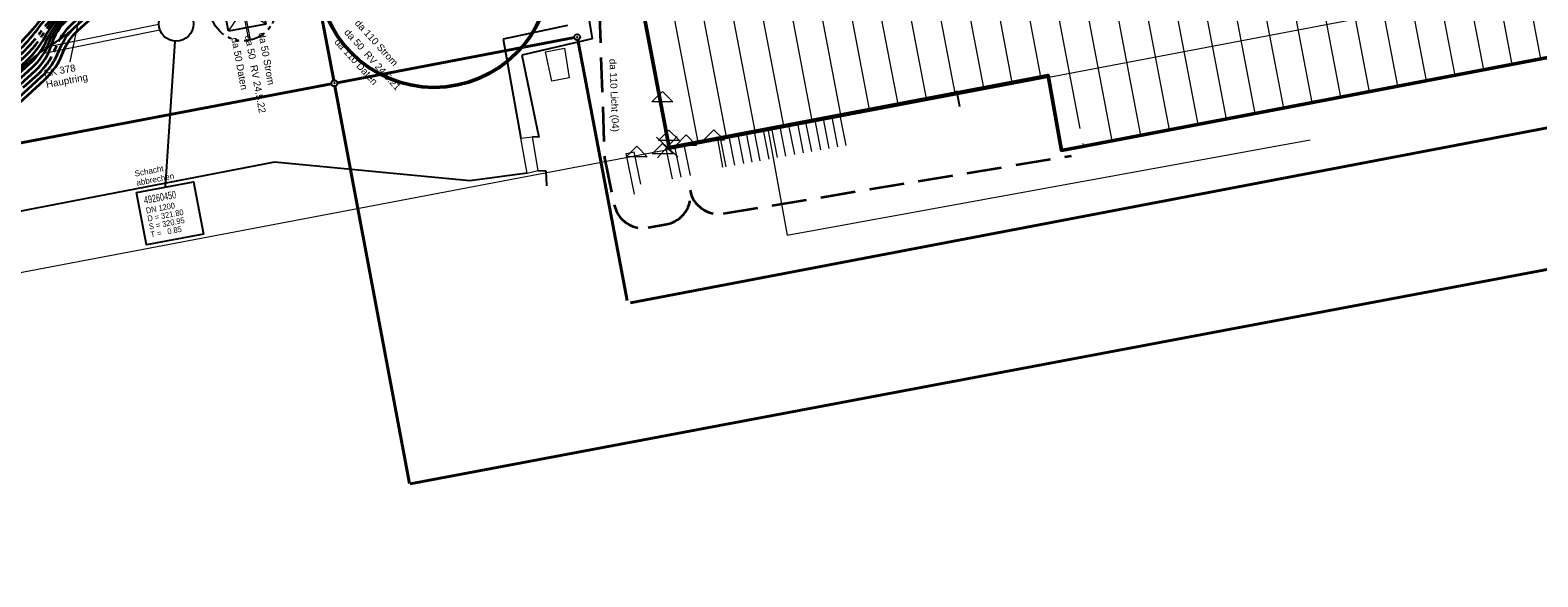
# Model space of a CAD drawing. Extents: x 3503739 to 3504470, y 5375172 to 5375561.
# Tile 9 of 121: x 3504043 to 3504095, y 5375331 to 5375350. Entities that reach past the tile are written whole.
import ezdxf

# ---------------------------------------------------------------- set-up
doc = ezdxf.new("R2010")
doc.units = 0
doc.header["$MEASUREMENT"] = 0
for name, pattern in [('2', [3.4, 1.2, -0.5, 1.2, -0.5]), ('237', [1.4999999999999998, 0.75, -0.18, 0.13, -0.13, 0.13, -0.18]), ('39', [4.75, 4, -0.75])]:
    doc.linetypes.add(name, pattern=pattern)
for name, color, linetype in [('68_BT_GEBPKT', 7, 'Continuous'), ('68_BTTOPOJBKTDIG', 7, 'Continuous'), ('_4WP_GRABEN', 7, 'Continuous'), ('_4WP_KANAL_STILL', 7, 'Continuous'), ('_4WP_KANALISATIO', 7, 'Continuous'), ('_4WP_LICHT-KSR', 7, 'Continuous'), ('_4WP_STADT-DFI', 7, 'Continuous'), ('_4WP_STADT_DATEN', 7, 'Continuous'), ('_4WP_STADT_FTT1', 7, 'Continuous'), ('_4WP_STADT_LSA', 7, 'Continuous'), ('_4WP_STADT_PLS', 7, 'Continuous'), ('_4WP_STADT_RESER', 7, 'Continuous'), ('_4WP_STADT_SCHAD', 7, 'Continuous'), ('_4WP_STADT_STROM', 7, 'Continuous'), ('_4WP_SWT-STROM', 7, 'Continuous'), ('_4WP_TELEKOM', 7, 'Continuous'), ('BHM_BAUM_NEU', 7, 'Continuous'), ('K_FLURSTUECKE', 7, 'Continuous'), ('K_GEBAEUDE', 7, 'Continuous'), ('K_GRENZEN', 7, 'Continuous'), ('K_SCHRAFFUR', 7, 'Continuous'), ('PUNKTHOEHENATTDEF', 7, 'Continuous'), ('PUNKTNUMMERNATTDEF', 7, 'Continuous'), ('PUNKTSPEZIFIKATION', 7, 'Continuous'), ('V_GEB_UDE', 7, 'Continuous'), ('V_MAUER-UNTEN', 7, 'Continuous'), ('V_TREPPE', 7, 'Continuous'), ('V_WEGRAND', 7, 'Continuous'), ('W-SCHE__CLIPPING', 7, 'Continuous')]:
    doc.layers.add(name, color=color, linetype=linetype)
doc.styles.add('145', font='ARIAL.TTF', dxfattribs={"height": 0.24})
doc.styles.add('151', font='ARIAL.TTF', dxfattribs={"height": 0.2})
doc.styles.add('202', font='ARIAL.TTF', dxfattribs={"height": 0.24})
doc.styles.add('420', font='ARIAL.TTF', dxfattribs={"height": 0.24})
doc.styles.add('434', font='ARIAL.TTF', dxfattribs={"height": 0.24})
doc.styles.add('436', font='ARIAL.TTF', dxfattribs={"height": 0.24})
doc.styles.add('88', font='TXT', dxfattribs={"width": 0.7, "height": 0.26})
doc.styles.add('89', font='TXT', dxfattribs={"width": 0.8, "height": 0.2})

# ---------------------------------------------------------------- blocks, each defined once
blk = doc.blocks.new('_X2')
at = {"color": 252, "linetype": 'Continuous', "lineweight": 13}
for p, q in [((18.11684931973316, 6.337521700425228), (18.35826013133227, 5.07394217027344)), ((19.09869058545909, 6.527237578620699), (19.62159251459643, 3.79029232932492)), ((15.17132552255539, 5.76837406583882), (15.19936983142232, 5.621586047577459)), ((16.15316678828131, 5.958089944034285), (16.18121113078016, 5.811301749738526)), ((17.13500805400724, 6.147805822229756), (17.16305243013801, 6.001017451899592)), ((12.22580172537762, 5.199226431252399), (15.53074748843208, -12.09934353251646)), ((13.20764299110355, 5.388942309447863), (16.8870009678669, -13.869355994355)), ((14.18948425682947, 5.578658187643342), (14.21752853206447, 5.431870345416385)), ((15.35653452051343, 4.798963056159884), (18.02077290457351, -9.146050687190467)), ((16.33837581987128, 4.988678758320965), (16.39457753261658, 4.6945107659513)), ((17.32021711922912, 5.178394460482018), (17.37641883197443, 4.884226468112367)), ((14.37469322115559, 4.609247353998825), (17.03819586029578, -9.331915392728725)), ((16.47667848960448, 4.264782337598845), (16.4903006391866, 4.19348201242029)), ((17.45851978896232, 4.454498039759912), (17.47214193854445, 4.38319771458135)), ((18.44036108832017, 4.644213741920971), (18.4539832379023, 4.572913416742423)), ((16.5724015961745, 3.763753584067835), (19.00334994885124, -8.96018598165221)), ((17.55424289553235, 3.953469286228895), (17.65790991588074, 3.41086092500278)), ((18.53608419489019, 4.143184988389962), (18.63975121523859, 3.600576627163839)), ((18.71856813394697, 3.188037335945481), (20.9685040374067, -8.588456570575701)), ((19.70040943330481, 3.377753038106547), (21.95108108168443, -8.402591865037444)), ((17.73672683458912, 2.998321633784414), (19.98592699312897, -8.774321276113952)), ((11.77315695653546, 2.239618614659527), (14.54838229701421, -12.28631710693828)), ((8.826295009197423, 1.677475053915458), (11.60128672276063, -12.84723783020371)), ((9.808582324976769, 1.864856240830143), (12.5836519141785, -12.6602642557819)), ((10.79086964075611, 2.052237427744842), (11.48130752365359, -1.561615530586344)), ((5.879433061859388, 1.115331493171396), (6.21719642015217, -0.6525713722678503)), ((6.861720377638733, 1.302712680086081), (9.636556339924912, -13.22118497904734)), ((7.844007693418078, 1.490093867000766), (10.61892153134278, -13.03421140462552)), ((2.932298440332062, 0.5546151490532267), (3.064338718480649, -0.1365029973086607)), ((3.914705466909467, 0.7413697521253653), (4.007376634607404, 0.2563152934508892)), ((4.897112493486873, 0.9281243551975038), (5.323892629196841, -1.305705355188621)), ((0.9674843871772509, 0.1811059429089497), (2.09711512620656, -5.731546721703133)), ((1.949891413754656, 0.3678605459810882), (2.197545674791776, -0.9283981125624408)), ((4.02366772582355, 0.1710453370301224), (4.456012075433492, -2.091908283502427)), ((35.70791438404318, -0.4756193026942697), (37.6316934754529, -10.54496070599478)), ((3.156874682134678, -0.6208497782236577), (3.588131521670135, -2.878111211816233)), ((6.284070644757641, -1.002600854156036), (8.654191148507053, -13.40815855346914)), ((32.76079198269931, -1.036399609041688), (34.68499071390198, -11.10793746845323)), ((33.74316611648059, -0.8494728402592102), (35.66722496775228, -10.92027854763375)), ((34.72554025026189, -0.662546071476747), (36.53381546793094, -10.12732328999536)), ((2.290081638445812, -1.412744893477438), (2.832824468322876, -4.253540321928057)), ((30.79604371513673, -1.410253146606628), (32.72052220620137, -11.4832553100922)), ((31.77841784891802, -1.223326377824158), (33.70275646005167, -11.29559638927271)), ((5.416190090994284, -1.788803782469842), (5.768158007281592, -3.631055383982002)), ((11.56340830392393, -1.991343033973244), (11.65421674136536, -2.466647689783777)), ((27.84892131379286, -1.971033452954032), (29.77381944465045, -12.04623207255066)), ((28.83129544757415, -1.784106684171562), (30.75605369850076, -11.85857315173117)), ((29.81366958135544, -1.597179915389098), (31.73828795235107, -11.67091423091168)), ((4.548309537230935, -2.575006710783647), (4.562512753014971, -2.649348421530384)), ((24.901798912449, -2.531813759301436), (26.82711668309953, -12.60920883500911)), ((25.88417304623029, -2.344886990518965), (27.80935093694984, -12.42154991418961)), ((26.86654718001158, -2.157960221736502), (28.79158519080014, -12.23389099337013)), ((11.71989736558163, -2.810429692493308), (13.56601710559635, -12.47329068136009)), ((21.95467651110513, -3.092594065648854), (23.88041392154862, -13.17218559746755)), ((22.93705064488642, -2.905667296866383), (24.86264817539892, -12.98452667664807)), ((23.91942477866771, -2.718740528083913), (25.84488242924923, -12.79686775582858)), ((3.680428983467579, -3.361209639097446), (3.695287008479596, -3.438978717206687)), ((4.654953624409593, -3.133197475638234), (4.698792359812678, -3.362655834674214)), ((3.731997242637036, -3.631125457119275), (3.831566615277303, -4.152286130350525)), ((4.7912332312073, -3.846504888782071), (4.797089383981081, -3.877156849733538)), ((5.860587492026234, -4.114844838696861), (5.877255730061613, -4.202088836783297)), ((3.924007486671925, -4.636135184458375), (3.929863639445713, -4.666787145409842)), ((4.889530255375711, -4.361005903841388), (4.90088037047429, -4.42041406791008)), ((2.925265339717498, -4.7373893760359), (2.964340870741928, -4.941916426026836)), ((4.022304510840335, -5.150636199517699), (4.033602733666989, -5.209772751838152)), ((4.993309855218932, -4.904203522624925), (5.010029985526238, -4.991719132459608)), ((5.969696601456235, -4.685937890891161), (5.992992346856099, -4.807871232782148)), ((3.05678174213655, -5.425765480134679), (3.166325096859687, -5.999131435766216)), ((4.12603221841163, -5.693562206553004), (4.142804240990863, -5.781349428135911)), ((5.10247085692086, -5.475568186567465), (5.125714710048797, -5.597229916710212)), ((6.085421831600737, -5.291660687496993), (6.102035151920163, -5.378617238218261)), ((2.183652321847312, -6.184495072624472), (3.742365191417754, -14.3430264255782)), ((5.218144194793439, -6.081019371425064), (5.234700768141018, -6.167678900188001)), ((6.194452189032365, -5.862341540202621), (7.671825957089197, -13.59513212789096)), ((3.258754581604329, -6.482920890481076), (3.275578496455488, -6.570979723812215)), ((4.235245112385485, -6.265198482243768), (4.258437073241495, -6.386588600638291)), ((5.327117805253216, -6.651403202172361), (6.689460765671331, -13.78210570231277)), ((3.36801936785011, -7.054828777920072), (3.391159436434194, -7.175947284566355)), ((4.350866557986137, -6.870378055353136), (5.707095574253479, -13.96907927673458)), ((3.483588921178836, -7.659736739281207), (4.724730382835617, -14.15605285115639)), ((19.98592699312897, -8.774321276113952), (20.19938936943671, -9.89161460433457)), ((20.9685040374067, -8.588456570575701), (21.18196641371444, -9.705749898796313)), ((21.95108108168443, -8.402591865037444), (22.16454345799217, -9.519885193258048)), ((18.02077290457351, -9.146050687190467), (18.23423528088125, -10.26334401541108)), ((19.00334994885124, -8.96018598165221), (19.21681232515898, -10.07747930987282)), ((17.03819586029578, -9.331915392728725), (17.25165823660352, -10.44920872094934)), ((21.18196641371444, -9.705749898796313), (21.915945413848, -13.54750343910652)), ((22.16454345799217, -9.519885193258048), (22.89817966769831, -13.35984451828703)), ((18.23423528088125, -10.26334401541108), (18.96924265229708, -14.11048020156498)), ((19.21681232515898, -10.07747930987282), (19.95147690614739, -13.92282128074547)), ((20.19938936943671, -9.89161460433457), (20.9337111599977, -13.735162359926)), ((17.25165823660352, -10.44920872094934), (17.98700839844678, -14.29813912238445)), ((36.63233680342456, -10.64299838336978), (36.64945922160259, -10.73261962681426)), ((16.98552230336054, -14.38503108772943), (17.00477414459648, -14.48579804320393)), ((2.759999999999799, -14.53000000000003), (2.759999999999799, -14.53000000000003))]:
    blk.add_line(p, q, dxfattribs=at)
blk = doc.blocks.new('2012')
at = {"color": 11, "linetype": 'Continuous', "lineweight": 18}
for p, q in [((-0.72, -0.24), (0, 0.48)), ((0, 0.48), (0.72, -0.24)), ((0.72, -0.24), (-0.72, -0.24))]:
    blk.add_line(p, q, dxfattribs=at)
blk = doc.blocks.new('2018')
at = {"color": 1, "linetype": 'Continuous', "lineweight": 13}
for p, q in [((0, 0), (-0.36663, 0.339974)), ((0, 0), (-0.339974, -0.36663)), ((0, 0), (0.339974, 0.36663)), ((0.36663, -0.339974), (0, 0))]:
    blk.add_line(p, q, dxfattribs=at)
blk = doc.blocks.new('PUNKT')
blk.add_point((0, 0))
at = {"layer": 'PUNKTHOEHENATTDEF', "linetype": 'Continuous', "flags": 1}
blk.add_attdef('PUNKTHOEHE', (1, -0.5), '', height=0.8, dxfattribs=at)
at = {"layer": 'PUNKTNUMMERNATTDEF', "linetype": 'Continuous', "flags": 1}
blk.add_attdef('PUNKTNUMMER', (1, 0.5), '', height=0.8, dxfattribs=at)
at = {"layer": 'PUNKTSPEZIFIKATION', "linetype": 'Continuous', "flags": 1}
blk.add_attdef('PUNKTSPEZIFIKATION', (1, -1.5), '', height=0.8, dxfattribs=at)
blk = doc.blocks.new('DFI-ANZEIGER')
at = {"color": 7, "linetype": 'Continuous', "lineweight": 25}
for p, q in [((-0.760014, 0.517086), (0.517087, 0.760013)), ((0.517087, 0.760013), (0.760014, -0.517087)), ((-0.517087, -0.760014), (-0.760014, 0.517086)), ((0.760014, -0.517087), (-0.517087, -0.760014))]:
    blk.add_line(p, q, dxfattribs=at)
at = {"color": 250, "linetype": 'Continuous', "lineweight": 13}
for p, q in [((-0.517087, -0.760014), (0.517087, 0.760013)), ((0.760014, -0.517087), (-0.760014, 0.517086))]:
    blk.add_line(p, q, dxfattribs=at)
at = {"color": 251, "linetype": 'Continuous', "lineweight": 13}
for points in [[(-0.079552, -0.116926), (-0.116925, 0.079551), (-0.116925, 0.079551), (0.079552, 0.116925), (0.079552, 0.116925), (0.116925, -0.079552), (0.116925, -0.079552), (-0.079552, -0.116926)], [(-0.079552, -0.116926), (-0.116925, 0.079551), (0.079552, 0.116925), (0.116925, -0.079552), (-0.079552, -0.116926)], [(0.166045, -1.006705), (-0.004004, -0.112735), (0.045115, -0.103391), (0.215164, -0.997362), (0.166045, -1.006705)], [(0.000908, -0.1118), (-0.000961, -0.101976), (-0.000961, -0.101976), (0.038334, -0.094502), (0.038334, -0.094502), (0.040203, -0.104326), (0.040203, -0.104326), (0.000908, -0.1118)], [(0.000908, -0.1118), (-0.000961, -0.101976), (0.038334, -0.094502), (0.040203, -0.104326), (0.000908, -0.1118)]]:
    blk.add_lwpolyline(points, dxfattribs=at)
at = {"color": 254, "linetype": 'Continuous', "lineweight": 13}
blk.add_lwpolyline([(0.166045, -1.006705), (-0.004004, -0.112735), (-0.004004, -0.112735), (0.045115, -0.103391), (0.045115, -0.103391), (0.215164, -0.997362), (0.215164, -0.997362), (0.166045, -1.006705)], dxfattribs=at)
blk = doc.blocks.new('10-VERMARKT')
at = {"color": 252, "linetype": 'Continuous', "lineweight": 25}
blk.add_circle((0, 0), 0.5, dxfattribs=at)

msp = doc.modelspace()

# ---------------------------------------------------------------- linework, layer by layer
at = {"layer": '68_BTTOPOJBKTDIG', "color": 7, "linetype": 'Continuous', "lineweight": 13}
msp.add_polyline3d([(3504068.170846, 5375346.59538, 322.17856), (3504068.84, 5375342.94, 322.14753), (3504086.82, 5375346.22, 322.258767)], dxfattribs=at)
at = {"layer": '_4WP_GRABEN', "color": 21, "linetype": '2', "lineweight": 25}
msp.add_lwpolyline([(3503955.892234, 5375341.224251), (3503964.054759, 5375334.335342, 0.2259362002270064), (3503967.714262, 5375333.375259), (3503987.730222, 5375337.179902, 0.03744837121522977), (3503988.698648, 5375337.440327, -0.03744655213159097), (3503989.667028, 5375337.700736), (3504041.221197, 5375347.500175), (3504042.737533, 5375348.880279, -0.0473951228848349), (3504043.541048, 5375349.483138, 0.04739291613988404), (3504044.34452, 5375350.085972)], format="xyb", dxfattribs=at)
at = {"layer": '_4WP_KANAL_STILL', "color": 7, "linetype": '39', "lineweight": 18}
for p, q in [((3504047.23132, 5375350.188397), (3504013.678921, 5375343.382611)), ((3504047.271079, 5375349.992389), (3504013.71868, 5375343.186603))]:
    msp.add_line(p, q, dxfattribs=at)
at = {"layer": '_4WP_KANAL_STILL', "color": 7, "linetype": 'Continuous', "lineweight": 25}
msp.add_line((3504047.788576, 5375349.609502), (3504047.450856, 5375344.613355), dxfattribs=at)
at = {"layer": '_4WP_KANAL_STILL', "color": 7, "linetype": 'Continuous', "lineweight": 18}
msp.add_lwpolyline([(3504046.465197, 5375344.403974), (3504048.430183, 5375344.776576), (3504048.771859, 5375342.974684), (3504046.806873, 5375342.602082), (3504046.465197, 5375344.403974)], dxfattribs=at)
at = {"layer": '_4WP_KANAL_STILL', "color": 7, "linetype": 'Continuous', "lineweight": 25}
msp.add_lwpolyline([(3504046.465197, 5375344.403974), (3504048.430183, 5375344.776576), (3504048.771859, 5375342.974684), (3504046.806873, 5375342.602082), (3504046.465197, 5375344.403974)], dxfattribs=at)
msp.add_circle((3504047.831, 5375350.208), 0.6, dxfattribs=at)
at = {"layer": '_4WP_KANAL_STILL', "color": 7, "linetype": 'Continuous', "lineweight": 18}
msp.add_circle((3504047.831, 5375350.208), 0.6, dxfattribs=at)
msp.add_circle((3504047.831, 5375350.208), 0.6, dxfattribs=at)
at = {"layer": '_4WP_LICHT-KSR', "color": 190, "linetype": '2', "lineweight": 35}
msp.add_lwpolyline([(3504049.752265, 5375355.102525), (3504049.811429, 5375355.156374, -0.0272109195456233), (3504050.265475, 5375355.526554, -0.09387155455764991), (3504050.78638, 5375355.773315, 0.1213937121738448), (3504051.815226, 5375356.3311), (3504052.167999, 5375356.652179, -0.2211407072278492), (3504056.912602, 5375358.136104), (3504060.611828, 5375357.644371, -0.3233421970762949), (3504061.462491, 5375356.839705), (3504061.951349, 5375354.266115, 0.4142134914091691), (3504063.120397, 5375353.470297, 0.3707005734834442), (3504062.307693, 5375352.450969), (3504062.560855, 5375345.593929), (3504062.895503, 5375343.977016, 0.4087856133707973), (3504064.059206, 5375343.196848), (3504064.699381, 5375343.316994, 0.4142134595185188), (3504065.497765, 5375344.484291, 0.4080331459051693), (3504066.644238, 5375343.682226), (3504078.613083, 5375345.667472)], format="xyb", dxfattribs=at)
at = {"layer": '_4WP_STADT_DATEN', "color": 7, "linetype": 'Continuous', "lineweight": 35}
msp.add_lwpolyline([(3503945.301907, 5375338.905539, -0.0424594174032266), (3503946.283457, 5375339.113779, 0.03855231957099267), (3503947.267274, 5375339.314485), (3503954.648249, 5375341.423439, -0.2498351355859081), (3503955.843861, 5375341.166935), (3503964.006386, 5375334.278026, 0.2259362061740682), (3503967.728267, 5375333.301578), (3503984.732547, 5375336.53376), (3503987.744227, 5375337.106221, 0.03772244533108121), (3503988.675934, 5375337.357312, -0.03719602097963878), (3503989.681034, 5375337.627057), (3504041.256017, 5375347.430454), (3504042.788016, 5375348.824814, 0.1026530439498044), (3504043.387886, 5375349.651351, -0.1026563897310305), (3504043.987773, 5375350.477932)], format="xyb", dxfattribs=at)
at = {"layer": '_4WP_STADT_FTT1', "color": 1, "linetype": '237', "lineweight": 25}
msp.add_lwpolyline([(3504050.015221, 5375351.38739), (3504049.923957, 5375351.87899, -4878.866318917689), (3504049.923039, 5375351.878819, -0.234201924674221), (3504050.196463, 5375352.84217, 0.328965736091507), (3504050.256913, 5375353.438823)], format="xyb", dxfattribs=at)
at = {"layer": '_4WP_STADT_LSA', "color": 7, "linetype": '237', "lineweight": 35}
for points in [[(3504041.464916, 5375347.012104), (3504043.090913, 5375348.492017, 0.1195200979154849), (3504043.667242, 5375349.344483, -0.1195143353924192), (3504044.243554, 5375350.196904), (3504044.953519, 5375350.843084)], [(3503945.236724, 5375339.12089, 0.01370613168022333), (3503946.186652, 5375339.437081, -0.01760768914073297), (3503947.138832, 5375339.745795), (3503954.524619, 5375341.856124, -0.2498352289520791), (3503956.134097, 5375341.510829), (3503964.296621, 5375334.62192, 0.2259362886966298), (3503967.644236, 5375333.743663), (3503984.648516, 5375336.975844), (3503987.660199, 5375337.548305, 0.03774161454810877), (3503988.526868, 5375337.781904, -0.0372123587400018), (3503989.597002, 5375338.069141), (3504041.047119, 5375347.848803), (3504042.485118, 5375349.157609, 0.05111474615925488), (3504043.155658, 5375349.906497, -0.05111836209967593), (3504043.826229, 5375350.655424)], [(3503945.258451, 5375339.049106, -0.005030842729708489), (3503946.218924, 5375339.329302, 0.001131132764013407), (3503947.181646, 5375339.602025), (3503954.565829, 5375341.711896, -0.2498352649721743), (3503956.037352, 5375341.396198), (3503964.199876, 5375334.507289, 0.2259362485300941), (3503967.672246, 5375333.596301), (3503984.676527, 5375336.828483), (3503987.688208, 5375337.400944, 0.03773507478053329), (3503988.57656, 5375337.640375, -0.0372070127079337), (3503989.625013, 5375337.921779), (3504041.116752, 5375347.709353), (3504042.579457, 5375349.040645, 0.06812741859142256), (3504043.22978, 5375349.818474, -0.06812511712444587), (3504043.880077, 5375350.59626)]]:
    msp.add_lwpolyline(points, format="xyb", dxfattribs=at)
at = {"layer": '_4WP_STADT_PLS', "color": 7, "linetype": 'Continuous', "lineweight": 35}
msp.add_lwpolyline([(3503987.716218, 5375337.253582, 0.03772866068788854), (3503988.626249, 5375337.498843, -0.03720154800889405), (3503989.653023, 5375337.774417), (3504041.186385, 5375347.569903), (3504042.687051, 5375348.935745, 0.0856157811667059), (3504043.310476, 5375349.736399, -0.08562102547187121), (3504043.933925, 5375350.537096)], format="xyb", dxfattribs=at)
at = {"layer": '_4WP_STADT_RESER', "color": 7, "linetype": 'Continuous', "lineweight": 35}
for points in [[(3503945.323635, 5375338.833755, -0.06106875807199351), (3503946.315719, 5375339.006032, 0.05715540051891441), (3503947.310088, 5375339.170715), (3503954.689459, 5375341.279211, -0.2498351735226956), (3503955.747116, 5375341.052304), (3503963.909641, 5375334.163395, 0.2259362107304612), (3503967.756277, 5375333.154217), (3503973.596704, 5375334.264368), (3503984.760559, 5375336.386398), (3503987.772236, 5375336.95886, 0.03771637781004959), (3503988.725616, 5375337.215779, -0.03719032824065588), (3503989.709044, 5375337.479695), (3504041.32565, 5375347.291004), (3504042.888981, 5375348.713881, 0.1195196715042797), (3504043.465311, 5375349.566346, -0.1195128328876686), (3504044.041622, 5375350.418769)], [(3504041.395283, 5375347.151554), (3504042.989947, 5375348.602949, 0.1361788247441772), (3504043.542716, 5375349.481297, -0.1361716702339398), (3504044.09547, 5375350.359605)]]:
    msp.add_lwpolyline(points, format="xyb", dxfattribs=at)
at = {"layer": '_4WP_STADT_SCHAD', "color": 1, "linetype": 'Continuous', "lineweight": 18}
msp.add_line((3504044.531227, 5375350.59395), (3504044.178873, 5375348.895245), dxfattribs=at)
at = {"layer": '_4WP_SWT-STROM', "color": 3, "linetype": 'Continuous', "lineweight": 35}
for points in [[(3504040.590782, 5375346.693262), (3504041.534549, 5375346.872654), (3504043.191862, 5375348.381093, 0.1195857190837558), (3504043.808017, 5375349.292686, -0.1194391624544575), (3504044.344521, 5375350.085973), (3504045.054485, 5375350.732152), (3504046.717185, 5375352.502389, 0.05043803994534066), (3504047.762938, 5375353.667163, -0.0504365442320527), (3504048.808661, 5375354.831897), (3504049.518628, 5375355.478078, -0.06897201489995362), (3504050.464974, 5375356.126442, 0.06897502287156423), (3504051.411363, 5375356.774828), (3504057.763447, 5375362.556222, -0.1698214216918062), (3504058.680054, 5375362.945882, 0.2538319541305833), (3504059.464424, 5375363.440626)], [(3504040.618792, 5375346.545901), (3504041.604183, 5375346.733204), (3504043.292826, 5375348.270159, 0.1195813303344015), (3504043.948579, 5375349.24032, -0.1194336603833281), (3504044.445487, 5375349.975041), (3504045.15545, 5375350.62122), (3504046.818151, 5375352.391456, 0.0595847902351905), (3504047.844551, 5375353.577492, -0.0595828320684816), (3504048.870923, 5375354.763488), (3504049.58089, 5375355.40967, -0.08141277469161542), (3504050.546633, 5375356.036793, 0.08140910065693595), (3504051.512329, 5375356.663896), (3504057.864412, 5375362.44529, -0.1422715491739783), (3504058.750788, 5375362.879764, 0.2254123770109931), (3504059.508424, 5375363.416626)]]:
    msp.add_lwpolyline(points, format="xyb", dxfattribs=at)
at = {"layer": '_4WP_TELEKOM', "color": 114, "linetype": 'Continuous', "lineweight": 35}
for points in [[(3504058.466077, 5375364.311273), (3504048.465378, 5375355.209065, 0.02406537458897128), (3504047.364092, 5375354.105306, -0.02406460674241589), (3504046.26284, 5375353.001583), (3504045.951343, 5375352.718072, -0.03744601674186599), (3504045.161334, 5375352.100446, 0.03744792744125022), (3504044.371284, 5375351.482793), (3504043.661317, 5375350.836611, 0.03744575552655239), (3504042.972267, 5375350.108061, -0.03744769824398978), (3504042.283186, 5375349.379472), (3504040.907853, 5375348.127703), (3503989.540981, 5375338.363864)], [(3503989.568992, 5375338.216502), (3504040.977486, 5375347.988253), (3504042.384152, 5375349.26854, 0.04863292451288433), (3504043.058058, 5375350.01373, -0.04863520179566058), (3504043.731993, 5375350.758959), (3504044.44196, 5375351.405141, -0.04863549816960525), (3504045.247155, 5375352.006153, 0.04863305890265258), (3504046.052309, 5375352.607139), (3504046.363806, 5375352.890651, 0.03327182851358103), (3504047.445707, 5375354.015635, -0.03327280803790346), (3504048.52764, 5375355.140657), (3504049.237607, 5375355.786839, -0.01264829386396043), (3504050.097293, 5375356.530415, 0.01264886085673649), (3504050.957018, 5375357.274023)]]:
    msp.add_lwpolyline(points, format="xyb", dxfattribs=at)
at = {"layer": 'BHM_BAUM_NEU', "color": 91, "linetype": 'Continuous', "lineweight": 50}
msp.add_circle((3504056.69416, 5375352.021165), 4, dxfattribs=at)
at = {"layer": 'K_FLURSTUECKE', "color": 252, "linetype": 'Continuous', "lineweight": 35}
for p, q in [((3504050.118606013, 5375364.801746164), (3504053.251393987, 5375348.258253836)), ((3504053.251393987, 5375348.258253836), (3504050.118606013, 5375364.801746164)), ((3504050.118606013, 5375364.801746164), (3504053.251393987, 5375348.258253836)), ((3504053.251393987, 5375348.258253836), (3504050.118606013, 5375364.801746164)), ((3504053.368234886, 5375348.178705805), (3504061.521765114, 5375349.731294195)), ((3504061.521765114, 5375349.731294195), (3504053.368234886, 5375348.178705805)), ((3504053.368234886, 5375348.178705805), (3504061.521765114, 5375349.731294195)), ((3504061.521765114, 5375349.731294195), (3504053.368234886, 5375348.178705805)), ((3504061.638558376, 5375349.651737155), (3504063.331441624, 5375340.688262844)), ((3504063.331441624, 5375340.688262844), (3504061.638558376, 5375349.651737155)), ((3504061.638558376, 5375349.651737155), (3504063.331441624, 5375340.688262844)), ((3504063.331441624, 5375340.688262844), (3504061.638558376, 5375349.651737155)), ((3504053.171758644, 5375348.141328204), (3503963.969911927, 5375331.187585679)), ((3503963.969911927, 5375331.187585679), (3504053.171758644, 5375348.141328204)), ((3504053.171758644, 5375348.141328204), (3503963.969911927, 5375331.187585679)), ((3503963.969911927, 5375331.187585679), (3504053.171758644, 5375348.141328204)), ((3504053.288471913, 5375348.061720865), (3504055.857085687, 5375334.395505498)), ((3504055.857085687, 5375334.395505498), (3504053.288471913, 5375348.061720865)), ((3504053.288471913, 5375348.061720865), (3504055.857085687, 5375334.395505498)), ((3504055.857085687, 5375334.395505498), (3504053.288471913, 5375348.061720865)), ((3504063.448226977, 5375340.608747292), (3504103.281773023, 5375348.211252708)), ((3504103.281773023, 5375348.211252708), (3504063.448226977, 5375340.608747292)), ((3504063.448226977, 5375340.608747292), (3504103.281773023, 5375348.211252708)), ((3504103.281773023, 5375348.211252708), (3504063.448226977, 5375340.608747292)), ((3504055.875503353, 5375334.382925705), (3504104.224496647, 5375343.507074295)), ((3504104.224496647, 5375343.507074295), (3504055.875503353, 5375334.382925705)), ((3504055.875503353, 5375334.382925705), (3504104.224496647, 5375343.507074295)), ((3504104.224496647, 5375343.507074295), (3504055.875503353, 5375334.382925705))]:
    msp.add_line(p, q, dxfattribs=at)
at = {"layer": 'K_GEBAEUDE', "color": 252, "linetype": 'Continuous', "lineweight": 50}
msp.add_lwpolyline([(3504062.02, 5375360.48), (3504062.14, 5375360.5), (3504067.19, 5375361.46), (3504073.9, 5375362.74), (3504073.37, 5375365.51), (3504081.34, 5375367.05), (3504083.2, 5375357.24), (3504097.81, 5375360.02), (3504099.73, 5375349.95), (3504078.27, 5375345.85), (3504077.81, 5375348.43), (3504064.78, 5375345.95), (3504062.02, 5375360.48)], dxfattribs=at)
msp.add_lwpolyline([(3504062.02, 5375360.48), (3504062.14, 5375360.5), (3504067.19, 5375361.46), (3504073.9, 5375362.74), (3504073.37, 5375365.51), (3504081.34, 5375367.05), (3504083.2, 5375357.24), (3504097.81, 5375360.02), (3504099.73, 5375349.95), (3504078.27, 5375345.85), (3504077.81, 5375348.43), (3504064.78, 5375345.95), (3504062.02, 5375360.48)], dxfattribs=at)
at = {"layer": 'V_GEB_UDE', "color": 250, "linetype": 'Continuous', "lineweight": 13}
for p, q in [((3504060.524442, 5375349.248315, 322.192661), (3504061.187897, 5375349.368287, 322.209291)), ((3504061.187897, 5375349.368287, 322.209291), (3504061.345304, 5375348.347497, 322.205435)), ((3504060.747414, 5375348.238839, 322.18119), (3504060.524442, 5375349.248315, 322.192661)), ((3504061.345304, 5375348.347497, 322.205435), (3504060.747414, 5375348.238839, 322.18119))]:
    msp.add_line(p, q, dxfattribs=at)
at = {"layer": 'V_MAUER-UNTEN', "color": 250, "linetype": 'Continuous', "lineweight": 13}
for p, q in [((3504063.305082, 5375345.74796, 322.147), (3504063.529037, 5375345.793084, 322.229)), ((3504063.594, 5375344.352, 322.122), (3504063.305082, 5375345.74796, 322.147)), ((3504063.529037, 5375345.793084, 322.229), (3504063.577643, 5375345.802805, 318.974)), ((3504063.811547, 5375344.686401, 318.949), (3504063.577643, 5375345.802805, 318.974))]:
    msp.add_line(p, q, dxfattribs=at)
at = {"layer": 'V_TREPPE', "color": 250, "linetype": 'Continuous', "lineweight": 13}
for p, q in [((3504066.452, 5375346.254, 319.462), (3504070.654, 5375347.052, 322.159)), ((3504068.887418, 5375346.716509, 322.159), (3504069.085374, 5375345.711049, 322.159)), ((3504069.191294, 5375346.774218, 322.159), (3504069.389946, 5375345.765225, 322.159)), ((3504069.470587, 5375346.827258, 322.159), (3504069.669878, 5375345.815018, 322.159)), ((3504069.789022, 5375346.887732, 322.159), (3504069.989042, 5375345.871789, 322.159)), ((3504070.071341, 5375346.941347, 322.159), (3504070.272007, 5375345.922122, 322.159)), ((3504070.369458, 5375346.997963, 322.159), (3504070.570806, 5375345.975271, 322.159)), ((3504070.654, 5375347.052, 322.159), (3504070.856, 5375346.026, 322.159)), ((3504059.683906, 5375346.278041, 321.87291), (3504060.072823, 5375346.31926, 322.172559)), ((3504059.683906, 5375346.278041, 321.87291), (3504060.072823, 5375346.31926, 322.172559)), ((3504059.899597, 5375345.071306, 321.870844), (3504059.683906, 5375346.278041, 321.87291)), ((3504059.899597, 5375345.071306, 321.870844), (3504059.683906, 5375346.278041, 321.87291)), ((3504060.072823, 5375346.31926, 322.172559), (3504060.262882, 5375345.158775, 322.158898)), ((3504060.072823, 5375346.31926, 322.172559), (3504060.262882, 5375345.158775, 322.158898)), ((3504066.623882, 5375345.273209, 319.448), (3504066.452, 5375346.254, 319.462)), ((3504066.53538, 5375346.269835, 322.159), (3504066.727952, 5375345.291721, 322.159)), ((3504066.837647, 5375346.327238, 322.159), (3504067.030911, 5375345.34561, 322.159)), ((3504067.139251, 5375346.384516, 322.159), (3504067.333206, 5375345.399381, 322.159)), ((3504067.432768, 5375346.440257, 322.159), (3504067.627394, 5375345.45171, 322.159)), ((3504067.703618, 5375346.491694, 322.159), (3504067.898864, 5375345.499997, 322.159)), ((3504068.013894, 5375346.550619, 322.159), (3504068.20985, 5375345.555314, 322.159)), ((3504068.300563, 5375346.60506, 322.159), (3504068.497176, 5375345.606423, 322.159)), ((3504068.589251, 5375346.659884, 322.159), (3504068.786524, 5375345.657891, 322.159)), ((3504065.295726, 5375346.043219, 319.467), (3504064.662448, 5375345.924067, 319.105)), ((3504064.662448, 5375345.924067, 319.105), (3504064.881628, 5375344.877972, 319.11)), ((3504065.195989, 5375344.935424, 319.465013), (3504064.981183, 5375345.984037, 319.46701)), ((3504065.510867, 5375344.992969, 319.465), (3504065.295726, 5375346.043219, 319.467)), ((3504059.899597, 5375345.071306, 321.870844), (3504060.262882, 5375345.158775, 322.158898)), ((3504059.899597, 5375345.071306, 321.870844), (3504060.262882, 5375345.158775, 322.158898))]:
    msp.add_line(p, q, dxfattribs=at)
at = {"layer": 'V_WEGRAND', "color": 250, "linetype": 'Continuous', "lineweight": 25}
for p, q in [((3504061.667711, 5375352.583987, 322.197333), (3504062.133936, 5375349.691484, 322.224082)), ((3504061.667711, 5375352.583987, 322.197333), (3504062.133936, 5375349.691484, 322.224082)), ((3504061.290355, 5375350.143241, 321.898241), (3504059.073507, 5375349.677088, 321.884881)), ((3504061.290355, 5375350.143241, 321.898241), (3504059.073507, 5375349.677088, 321.884881)), ((3504059.073507, 5375349.677088, 321.884881), (3504059.683906, 5375346.278041, 321.87291)), ((3504059.073507, 5375349.677088, 321.884881), (3504059.683906, 5375346.278041, 321.87291)), ((3504062.133936, 5375349.691484, 322.224082), (3504059.710698, 5375349.132922, 322.138878)), ((3504062.133936, 5375349.691484, 322.224082), (3504059.710698, 5375349.132922, 322.138878)), ((3504059.710698, 5375349.132922, 322.138878), (3504060.296661, 5375346.312057, 322.162503)), ((3504059.710698, 5375349.132922, 322.138878), (3504060.296661, 5375346.312057, 322.162503)), ((3504074.771, 5375347.355, 322.238), (3504074.674, 5375347.905, 322.259)), ((3504060.296661, 5375346.312057, 322.162503), (3504060.072823, 5375346.31926, 322.172559)), ((3504060.296661, 5375346.312057, 322.162503), (3504060.072823, 5375346.31926, 322.172559)), ((3504051.211983, 5375345.446985, 321.872006), (3504042.313475, 5375343.733188, 321.871375)), ((3504051.211983, 5375345.446985, 321.872006), (3504042.313475, 5375343.733188, 321.871375)), ((3504057.931875, 5375344.808251, 321.847984), (3504051.211983, 5375345.446985, 321.872006)), ((3504057.931875, 5375344.808251, 321.847984), (3504051.211983, 5375345.446985, 321.872006)), ((3504060.262882, 5375345.158775, 322.158898), (3504060.539352, 5375345.148002, 322.143355)), ((3504060.262882, 5375345.158775, 322.158898), (3504060.539352, 5375345.148002, 322.143355)), ((3504060.539352, 5375345.148002, 322.143355), (3504060.560715, 5375344.638497, 322.126184)), ((3504060.539352, 5375345.148002, 322.143355), (3504060.560715, 5375344.638497, 322.126184)), ((3504059.899597, 5375345.071306, 321.870844), (3504057.931875, 5375344.808251, 321.847984)), ((3504059.899597, 5375345.071306, 321.870844), (3504057.931875, 5375344.808251, 321.847984))]:
    msp.add_line(p, q, dxfattribs=at)
at = {"layer": 'W-SCHE__CLIPPING', "color": 7, "linetype": 'Continuous', "lineweight": 13}
msp.add_line((3504145.579520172, 5375361.242382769), (3504033.192411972, 5375339.876571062), dxfattribs=at)

# ---------------------------------------------------------------- block references
at = {"layer": '68_BT_GEBPKT', "color": 7, "xscale": 0.5, "yscale": 0.5}
for p in [(3504064.54983, 5375347.639797), (3504064.770849, 5375346.313996), (3504065.366, 5375346.147), (3504066.322, 5375346.321), (3504063.667, 5375345.756), (3504064.554, 5375345.851)]:
    msp.add_blockref('2012', p, dxfattribs=at)
at = {"layer": '68_BT_GEBPKT', "color": 7}
msp.add_blockref('2018', (3504064.715054, 5375345.968178), dxfattribs=at)
at = {"layer": '_4WP_STADT-DFI', "color": 7}
msp.add_blockref('DFI-ANZEIGER', (3504050.149269, 5375350.715131), dxfattribs=at)
at = {"layer": 'K_GEBAEUDE', "color": 252}
for p in [(3504077.81, 5375348.43), (3504077.81, 5375348.43), (3504064.78, 5375345.95)]:
    msp.add_blockref('PUNKT', p, dxfattribs=at)
at = {"layer": 'K_GRENZEN', "color": 7, "xscale": 0.2, "yscale": 0.2}
for p in [(3504061.62, 5375349.75), (3504053.27, 5375348.16)]:
    msp.add_blockref('10-VERMARKT', p, dxfattribs=at)
at = {"layer": 'K_GRENZEN', "color": 7}
for p in [(3504061.62, 5375349.75), (3504053.27, 5375348.16)]:
    msp.add_blockref('PUNKT', p, dxfattribs=at)
at = {"layer": 'K_SCHRAFFUR'}
msp.add_blockref('_X2', (3504062.02, 5375360.48), dxfattribs=at)

# ---------------------------------------------------------------- texts
at = {"layer": '_4WP_KANAL_STILL', "color": 7, "linetype": 'Continuous'}
for s, height, style, width, p in [('49260450', 0.26, '88', 0.7, (3504046.747394, 5375344.007917)), ('DN 1200', 0.2, '89', 0.8, (3504046.809619, 5375343.679765)), ('D = 321.80', 0.2, '89', 0.8, (3504046.861783, 5375343.404667)), ('S = 320.95', 0.2, '89', 0.8, (3504046.913947, 5375343.129569)), ('T =   0.85', 0.2, '89', 0.8, (3504046.966112, 5375342.854471))]:
    msp.add_text(s, height=height, rotation=10.73700000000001, dxfattribs=dict(at, style=style, width=width)).set_placement(p)
at = {"layer": '_4WP_KANALISATIO', "color": 1, "linetype": 'Continuous', "style": '151'}
for s, p in [('Schacht', (3504046.419802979, 5375344.95152792)), ('abbrechen', (3504046.479765, 5375344.637196))]:
    msp.add_text(s, height=0.2, rotation=10.8, dxfattribs=at).set_placement(p)
at = {"layer": '_4WP_LICHT-KSR', "color": 190, "linetype": 'Continuous', "style": '420'}
msp.add_text('da 110 Licht (04)', height=0.24, rotation=272.1143736, dxfattribs=at).set_placement((3504062.725847, 5375348.997655))
at = {"layer": '_4WP_STADT_DATEN', "color": 7, "linetype": 'Continuous', "style": '434'}
for s, rotation, p in [('da 50 Daten', 280.5120863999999, (3504049.727104, 5375349.713859)), ('da 110 Daten', 312.2945064, (3504053.253075, 5375349.568615))]:
    msp.add_text(s, height=0.24, rotation=rotation, dxfattribs=at).set_placement(p)
at = {"layer": '_4WP_STADT_FTT1', "color": 1, "linetype": 'Continuous', "style": '145'}
for s, rotation, p in [('da 50', 280.5120863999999, (3504050.187388, 5375349.794974)), ('da 50', 312.2945064, (3504053.588275, 5375349.899214)), ('RV 24.5.22', 280.5120863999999, (3504050.377774, 5375348.765474)), ('RV 24.5.21', 312.2945064, (3504054.268666, 5375349.135755))]:
    msp.add_text(s, height=0.24, rotation=rotation, dxfattribs=at).set_placement(p)
at = {"layer": '_4WP_STADT_SCHAD', "color": 1, "linetype": 'Continuous', "style": '436'}
for s, p in [('EK 378', (3504043.308792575, 5375348.378097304)), ('Hauptring', (3504043.380747, 5375348.000899))]:
    msp.add_text(s, height=0.24, rotation=10.8, dxfattribs=at).set_placement(p)
at = {"layer": '_4WP_STADT_STROM', "color": 7, "linetype": 'Continuous', "style": '202'}
for s, rotation, p in [('da 50 Strom', 280.5120863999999, (3504050.655566, 5375349.882466)), ('da 110 Strom', 312.2945064, (3504053.953423, 5375350.217076))]:
    msp.add_text(s, height=0.24, rotation=rotation, dxfattribs=at).set_placement(p)

doc.saveas('drawing.dxf')
